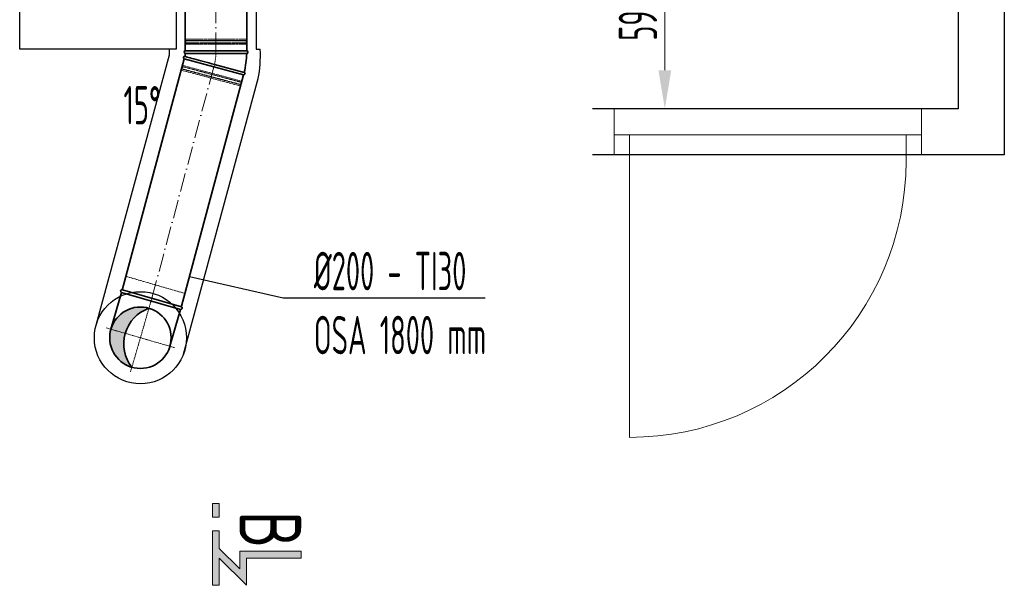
# Model space of a CAD drawing. Header units: millimetres. Extents: x 7400 to 85045, y 24168 to 123018.
# Tile 64 of 79: x 41427 to 44633, y 98982 to 100824. Entities that reach past the tile are written whole.
import ezdxf
from ezdxf.enums import TextEntityAlignment as Align

# ---------------------------------------------------------------- set-up
doc = ezdxf.new("R2010")
doc.units = ezdxf.units.MM
for name, pattern in [('ACAD_ISO02W100', [15, 12, -3]), ('ACAD_ISO10W100', [18, 12, -3, 0, -3]), ('phl_thick', [0])]:
    doc.linetypes.add(name, pattern=pattern)
for name, color, linetype, lineweight in [('UT_KOTY - DIMENZE', 7, 'Continuous', 5), ('VZT_13 EHA (VÝFUK) - OBRYS', 14, 'Continuous', 35), ('VZT_14 EHA (VÝFUK) - OSA', 14, 'ACAD_ISO10W100', 5), ('VZT_50 POPIS - OBECNE', 7, 'Continuous', 13), ('VZT_60_KOTY - DIMENZE', 7, 'Continuous', 5)]:
    doc.layers.add(name, color=color, linetype=linetype, lineweight=lineweight)
doc.layers.add('VZT_15 EHA (VÝFUK) - NETISK', color=8, linetype='ACAD_ISO02W100', lineweight=5, plot=False)
doc.layers.add('VZT_IZOLACE - TEPELNÁ', color=6, linetype='IZOLACE TEPELNA')
doc.styles.add('EVORA_125', font='isocp.shx', dxfattribs={"width": 0.6, "height": 125})
doc.styles.add('ISOCP 2.5', font='isocp.shx', dxfattribs={"width": 0.6, "height": 2.5})
doc.styles.get("Standard").update_dxf_attribs({"font": 'arial.ttf'})
doc.linetypes.add('IZOLACE TEPELNA', pattern='A,12.7,-1.5,["T",Standard,S=2.54,R=0,X=0,Y=-1.27],-3', length=17.2)

msp = doc.modelspace()

# ---------------------------------------------------------------- hatches: boundary and pattern name
at = {"layer": 'VZT_13 EHA (VÝFUK) - OBRYS'}
h = msp.add_hatch(color=256, dxfattribs=at)
h.dxf.hatch_style = 1
h.paths.add_polyline_path([(41792.7, 99692.1, -0.242708), (41770.9, 99802.5), (41724.4, 99816, 0.414214)])
h.paths.add_polyline_path([(41724.4, 99816), (41770.9, 99802.5, -0.242708), (41848.3, 99884.2, 0.414214)])
at = {"layer": 'VZT_50 POPIS - OBECNE'}
h = msp.add_hatch(color=256, dxfattribs=at)
h.dxf.hatch_style = 1
h.paths.add_polyline_path([(42166.1, 98981.8), (42166.1, 99070.7), (42343.8, 99070.7), (42343.8, 99092.9), (42143.8, 99092.9), (42143.8, 99035.5), (42077.2, 99102.1), (42077.2, 99159.6), (42054.9, 99159.6), (42054.9, 98981.8), (42077.2, 98981.8), (42077.2, 99070.7)])
h.paths.add_polyline_path([(42077.2, 99204.1), (42077.2, 99248.5), (42054.9, 99248.5), (42054.9, 99204.1)])

# ---------------------------------------------------------------- linework, layer by layer
for p, q in [((41427.5, 100727.6), (41427.5, 102196.9)), ((44631.7, 102196.9), (44632.8, 100384.3)), ((44481.8, 102046.9), (44482.7, 100534.3)), ((41937, 100727.6), (41427.5, 100727.6)), ((42197, 100727.6), (42210.8, 100727.6)), ((44482.7, 100534.3), (43292, 100533.7)), ((44632.8, 100384.3), (43292.1, 100383.7))]:
    msp.add_line(p, q)
msp.add_circle((41820.5, 99788.2), 100)
at = {"layer": 'UT_KOTY - DIMENZE'}
for p, q in [((43527.6, 100659.4), (43527.6, 100996.9)), ((43480.2, 100534.4), (43590.1, 100534.4))]:
    msp.add_line(p, q, dxfattribs=at)
msp.add_solid([(43506.8, 100659.4), (43548.5, 100659.4), (43527.6, 100534.4)], dxfattribs=at)
at = {"layer": 'VZT_13 EHA (VÝFUK) - OBRYS'}
for p, q in [((41966.5, 100722.4), (42166.5, 100722.4)), ((42066.4, 100714.4), (42166.5, 100714.4)), ((41963.1, 100696.6), (42156.3, 100644.8)), ((42061.7, 100678.4), (42158.4, 100652.5))]:
    msp.add_line(p, q, dxfattribs=at)
for points in [[(41966.5, 101071.3), (41966.5, 100722.4)], [(42166.5, 101071.3), (42166.5, 100722.4)], [(41963.1, 100696.6), (41761.1, 99942.8)], [(42156.3, 100644.8), (41954.3, 99891)], [(41761.7, 99944.7), (41953.8, 99889.1)], [(41724.4, 99816), (41759.2, 99936.1)], [(41759.2, 99936.1), (41951.3, 99880.5)], [(41916.5, 99760.4), (41951.3, 99880.5)]]:
    msp.add_lwpolyline(points, dxfattribs=at)
msp.add_circle((41820.5, 99788.2), 100, dxfattribs=at)
for centre, radius, start, end in [((41966.5, 100718.4), 4, 90, 265.4188), ((41866.5, 100722.4), 100, 349.5812, 355.4188), ((41866.5, 100722.4), 300, 346.5281, 358.4719), ((42166.5, 100718.4), 4, 270, 90), ((41964.2, 100700.4), 4, 79.5812, 255), ((42157.3, 100648.7), 4, 255, 75), ((41760.4, 99940.4), 4.5, 73.8576, 253.8576), ((41888.8, 99768.4), 122.7, 109.2883, 218.4269), ((41952.5, 99884.8), 4.5, 253.8576, 73.8576)]:
    msp.add_arc(centre, radius, start, end, dxfattribs=at)
for points, knots in [([(41966.2, 100714.5), (41966.2, 100714.5), (41968.4, 100714.5), (41977.4, 100714.5), (41984.3, 100714.5), (42002.1, 100714.4), (42012.8, 100714.4), (42036.5, 100714.4), (42049.3, 100714.4), (42063.7, 100714.4), (42065.1, 100714.4), (42066.4, 100714.4)], [315.294186, 315.294186, 315.294186, 315.294186, 351.735982, 351.735982, 390.710875, 390.710875, 429.832624, 429.832624, 468.991563, 468.991563, 473.053633, 473.053633, 473.053633, 473.053633]), ([(42061.7, 100678.4), (42049.5, 100681.7), (42037.4, 100684.9), (42014.4, 100691.1), (42003.7, 100694), (41985.5, 100698.9), (41978.2, 100700.8), (41968, 100703.5), (41965.2, 100704.3), (41964.9, 100704.4), (41964.9, 100704.4), (41964.9, 100704.4)], [157.533456, 157.533456, 157.533456, 157.533456, 195.393508, 195.393508, 234.551342, 234.551342, 273.721472, 273.721472, 312.806301, 312.806301, 315.294186, 315.294186, 315.294186, 315.294186])]:
    msp.add_open_spline(points, degree=3, knots=knots, dxfattribs=at)
at = {"layer": 'VZT_14 EHA (VÝFUK) - OSA', "ltscale": 5}
for points in [[(42066.5, 100722.4), (42066.5, 101071.3)], [(41857.7, 99916.9), (42059.7, 100670.7)]]:
    msp.add_lwpolyline(points, dxfattribs=at)
at = {"layer": 'VZT_14 EHA (VÝFUK) - OSA', "ltscale": 0.3}
msp.add_lwpolyline([(42066.5, 100722.4), (42066.5, 100722.4, -0.065543), (42059.7, 100670.7, -0.065543)], format="xyb", dxfattribs=at)
for points in [[(41820.5, 99788.2), (41857.7, 99916.9)], [(41709.1, 99820.4), (41820.5, 99788.2)], [(41788.2, 99676.8), (41820.5, 99788.2)], [(41931.9, 99755.9), (41820.5, 99788.2)]]:
    msp.add_lwpolyline(points, dxfattribs=at)
at = {"layer": 'VZT_15 EHA (VÝFUK) - NETISK', "ltscale": 0.4}
for p, q in [((41966.5, 100755.9), (42166.5, 100755.9)), ((41966.5, 100755.4), (41966.5, 100755.9)), ((41966.5, 100755.4), (42166.5, 100755.4)), ((41966.5, 100748.4), (42166.5, 100748.4)), ((41966.5, 100747.9), (41966.5, 100748.4)), ((41966.5, 100747.9), (42166.5, 100747.9)), ((41967.5, 100760.4), (42165.5, 100760.4)), ((41967.5, 100756.4), (41967.5, 100760.4)), ((41967.5, 100756.4), (42165.5, 100756.4)), ((41967.5, 100744.4), (42165.5, 100744.4)), ((41967.5, 100722.4), (41967.5, 100744.4)), ((41968.5, 100755.9), (41968.5, 100756.4)), ((41968.5, 100748.4), (41968.5, 100755.4)), ((41968.5, 100744.4), (41968.5, 100747.9)), ((42164.5, 100755.9), (42164.5, 100756.4)), ((42164.5, 100748.4), (42164.5, 100755.4)), ((42164.5, 100744.4), (42164.5, 100747.9)), ((42165.5, 100756.4), (42165.5, 100760.4)), ((42165.5, 100722.4), (42165.5, 100744.4)), ((42166.5, 100755.4), (42166.5, 100755.9)), ((42166.5, 100747.9), (42166.5, 100748.4)), ((41958.4, 100675.1), (41964.1, 100696.3)), ((41954.2, 100659.6), (41955.3, 100663.5)), ((41954.2, 100659.6), (42145.5, 100608.4)), ((41954.4, 100664.2), (41954.6, 100664.7)), ((41954.4, 100664.2), (42147.6, 100612.4)), ((41954.6, 100664.7), (42147.8, 100612.9)), ((41955.3, 100663.5), (42146.5, 100612.2)), ((41956.3, 100663.2), (41956.4, 100663.7)), ((41956.4, 100671.4), (41956.5, 100671.9)), ((41956.4, 100671.4), (42149.6, 100619.7)), ((41956.5, 100671.9), (42149.7, 100620.2)), ((41956.5, 100664.2), (41958.3, 100670.9)), ((41958.4, 100675.1), (42149.6, 100623.8)), ((41958.5, 100671.4), (41959.4, 100674.8)), ((42145.8, 100613.4), (42147.6, 100620.2)), ((42147.8, 100620.7), (42148.7, 100624.1)), ((42149.6, 100623.8), (42155.3, 100645.1)), ((42149.6, 100619.7), (42149.7, 100620.2)), ((42145.5, 100608.4), (42146.5, 100612.2)), ((42145.6, 100612.5), (42145.7, 100613)), ((42147.6, 100612.4), (42147.8, 100612.9))]:
    msp.add_line(p, q, dxfattribs=at)
msp.add_lwpolyline([(41761.7, 99944.7), (41774.2, 99987.9), (41966.3, 99932.3), (41953.8, 99889.1)], dxfattribs=at)
at = {"layer": 'VZT_50 POPIS - OBECNE', "linetype": 'phl_thick'}
for p, q in [((43363, 100384.3), (43363, 100534.4)), ((43363, 100534.4), (44363.2, 100534.4)), ((44363.2, 100534.4), (44363.2, 100384.3)), ((44363.2, 100448.8), (43363, 100448.8)), ((43413.1, 100448.8), (43412.4, 99463.8)), ((44313, 100363.3), (44313, 100448.8)), ((44363.2, 100384.3), (43363, 100384.3))]:
    msp.add_line(p, q, dxfattribs=at)
at = {"layer": 'VZT_50 POPIS - OBECNE'}
for points in [[(42077.2, 99204.1), (42077.2, 99248.5), (42054.9, 99248.5), (42054.9, 99204.1), (42077.2, 99204.1)], [(42343.8, 99070.7), (42343.8, 99092.9), (42143.8, 99092.9), (42143.8, 99035.5), (42077.2, 99102.1), (42077.2, 99159.6), (42054.9, 99159.6), (42054.9, 98981.8), (42077.2, 98981.8)], [(42077.2, 98981.8), (42077.2, 99070.7)], [(42077.2, 99070.7), (42166.1, 98981.8), (42166.1, 99070.7), (42343.8, 99070.7)]]:
    msp.add_lwpolyline(points, dxfattribs=at)
at = {"layer": 'VZT_50 POPIS - OBECNE', "linetype": 'phl_thick'}
msp.add_arc((43413, 100363.8), 900, 269.9625, 359.9625, dxfattribs=at)
at = {"layer": 'VZT_60_KOTY - DIMENZE', "linetype": 'ByBlock', "lineweight": -2}
msp.add_line((42285, 99917.8), (42335, 99917.8), dxfattribs=at)
for points in [[(41980.4, 99988.2), (42285, 99917.8)], [(42335, 99917.8), (42942.7, 99917.8)]]:
    msp.add_lwpolyline(points, dxfattribs=at)
at = {"layer": 'VZT_IZOLACE - TEPELNÁ', "ltscale": 0.5}
for p, q in [((41937, 101273.5), (41937, 100727.6)), ((42197, 101271.5), (42197, 100727.6)), ((41914.8, 100709.5), (41914.8, 100727.6)), ((41677.4, 99833.1), (41914.8, 100709.5)), ((41960.5, 99734.5), (42203.6, 100632.1))]:
    msp.add_line(p, q, dxfattribs=at)
msp.add_circle((41820.5, 99788.2), 150, dxfattribs=at)
msp.add_arc((41818.9, 100708.8), 392.3, 348.7278, 2.7463, dxfattribs=at)

# ---------------------------------------------------------------- texts
at = {"layer": 'UT_KOTY - DIMENZE', "insert": (43440.1, 100828.1), "char_height": 125, "attachment_point": 5, "rotation": 90, "style": 'ISOCP 2.5'}
msp.add_mtext('590', dxfattribs=at)
at = {"layer": 'VZT_50 POPIS - OBECNE', "style": 'EVORA_125', "width": 0.8}
msp.add_attdef('B', text='B', height=200, rotation=270, dxfattribs=at).set_placement((42083.8, 99102.1), align=Align.BOTTOM_RIGHT)
at = {"layer": 'VZT_60_KOTY - DIMENZE', "style": 'EVORA_125', "width": 0.6}
msp.add_text('15°', height=125, rotation=360, dxfattribs=at).set_placement((41765.5, 100483))
at = {"layer": 'VZT_60_KOTY - DIMENZE', "linetype": 'phl_thick', "insert": (42385, 100067.8), "char_height": 125, "attachment_point": 1, "style": 'EVORA_125'}
msp.add_mtext('%%C200 - TI30\\POSA 1800\\~mm', dxfattribs=at)

doc.saveas('drawing.dxf')
